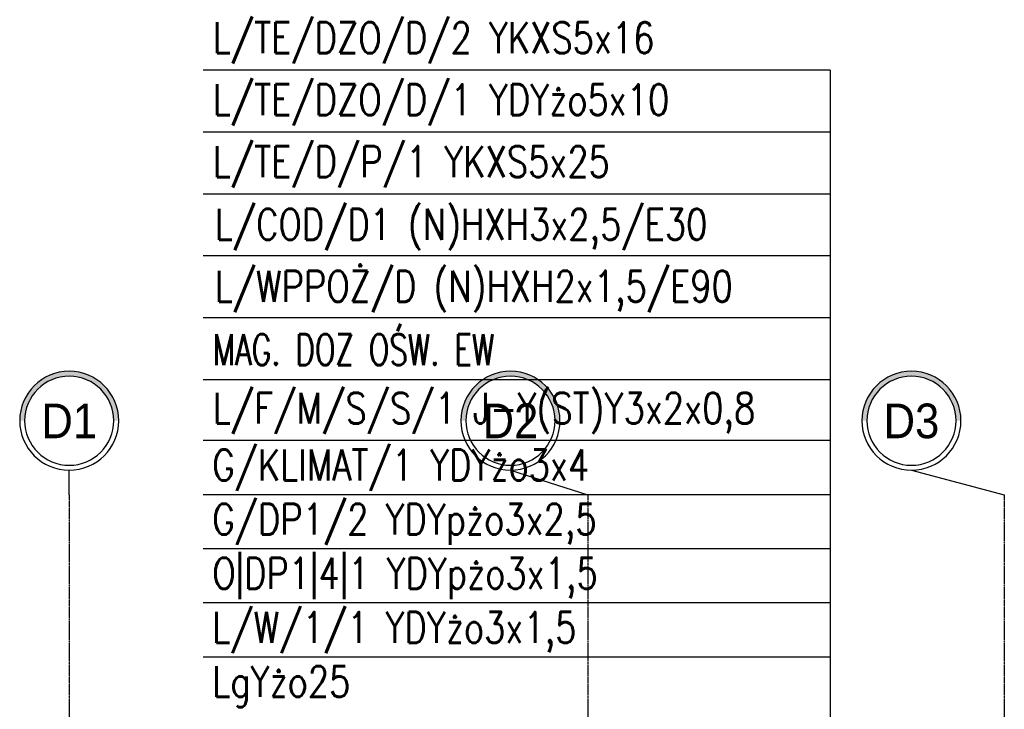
# Model space of a CAD drawing. Header units: inches. Extents: x 788 to 26783, y -4103 to 21.
# Tile 35 of 101: x 4057 to 4693, y -2599 to -2153. Entities that reach past the tile are written whole.
import ezdxf
from ezdxf.enums import TextEntityAlignment as Align

# ---------------------------------------------------------------- set-up
doc = ezdxf.new("R2010")
doc.units = ezdxf.units.IN
doc.header["$MEASUREMENT"] = 0
doc.linetypes.add('CENTER', pattern=[2, 1.25, -0.25, 0.25, -0.25])
for name, color, linetype in [('E35', 6, 'Continuous'), ('Os-osie glowne', 1, 'CENTER'), ('Os-osie-opis', 2, 'Continuous')]:
    doc.layers.add(name, color=color, linetype=linetype)
doc.styles.add('dwg_opis duży', font='ARIAL.TTF', dxfattribs={"width": 0.9})
doc.styles.add('ROMANS', font='romans', dxfattribs={"width": 0.85})

# ---------------------------------------------------------------- blocks, each defined once
blk = doc.blocks.new('_opis_osi_liczbowy')
blk.add_hatch(color=256).paths.add_polyline_path([(32, 32), (32, 28.8, -1), (32, -28.8), (32, -32, 1)])
for radius in [32, 28.8]:
    blk.add_circle((32, 0), radius)
at = {"style": 'dwg_opis duży', "width": 0.9}
blk.add_attdef('AXNAMEH', text='', height=22.4, rotation=90, dxfattribs=at).set_placement((32, 0), align=Align.MIDDLE_CENTER)

msp = doc.modelspace()

# ---------------------------------------------------------------- linework, layer by layer
at = {"layer": 'E35'}
for p, q in [((4580.52, -2185.36), (4175.54, -2185.36)), ((4580.52, -2185.36), (4580.52, -3149.44)), ((4580.52, -2225.41), (4175.54, -2225.41)), ((4580.52, -2265.46), (4175.54, -2265.46)), ((4580.52, -2305.51), (4175.54, -2305.51)), ((4580.52, -2345.56), (4175.54, -2345.56)), ((4580.52, -2385.61), (4175.54, -2385.61)), ((4580.52, -2385.61), (4175.54, -2385.61)), ((4558.86, -2424.86), (4175.54, -2424.86))]:
    msp.add_line(p, q, dxfattribs=at)
at = {"layer": 'E35', "linetype": 'Continuous'}
for p, q in [((4580.52, -2424.86), (4175.54, -2424.86)), ((4580.52, -2459.84), (4175.54, -2459.84)), ((4580.52, -2494.82), (4175.54, -2494.82)), ((4580.52, -2529.81), (4175.54, -2529.81)), ((4580.52, -2564.79), (4175.54, -2564.79))]:
    msp.add_line(p, q, dxfattribs=at)
at = {"layer": 'Os-osie glowne'}
for points in [[(4088.93, -2460.03), (4088.93, -4022.92)], [(4423.93, -2460.03), (4423.93, -4022.92)], [(4692.93, -2460.03), (4692.93, -4022.92)]]:
    msp.add_lwpolyline(points, dxfattribs=at)
at = {"layer": 'Os-osie-opis'}
for points in [[(4088.93, -2460.03), (4088.93, -2444.03)], [(4373.93, -2444.03), (4423.93, -2460.03)], [(4632.93, -2444.03), (4692.93, -2460.03)]]:
    msp.add_lwpolyline(points, dxfattribs=at)

# ---------------------------------------------------------------- block references
ref = msp.add_blockref('_opis_osi_liczbowy', (4088.93, -2444.03), dxfattribs=dict(at, xscale=-1, rotation=270))
ref.add_attrib('AXNAMEH', 'D1', dxfattribs={"layer": '0', "height": 22.4, "style": 'dwg_opis duży', "width": 0.9}).set_placement((4088.93, -2412.14), align=Align.MIDDLE_CENTER)
ref = msp.add_blockref('_opis_osi_liczbowy', (4373.93, -2444.03), dxfattribs=dict(at, xscale=-1, rotation=270))
ref.add_attrib('AXNAMEH', 'D2', dxfattribs={"layer": '0', "height": 22.4, "style": 'dwg_opis duży', "width": 0.9}).set_placement((4373.93, -2412.14), align=Align.MIDDLE_CENTER)
ref = msp.add_blockref('_opis_osi_liczbowy', (4632.93, -2444.03), dxfattribs=dict(at, xscale=-1, rotation=270))
ref.add_attrib('AXNAMEH', 'D3', dxfattribs={"layer": '0', "height": 22.4, "style": 'dwg_opis duży', "width": 0.9}).set_placement((4632.93, -2412.14), align=Align.MIDDLE_CENTER)

# ---------------------------------------------------------------- texts
at = {"layer": 'E35', "style": 'ROMANS'}
for s, width, p in [('L/TE/DZO/D/2 YKXS5x16', 0.8, (4181.66, -2174.41)), ('L/TE/DZO/D/1 YDYżo5x10', 0.8, (4181.66, -2214.46)), ('L/TE/D/P/1 YKXS5x25', 0.8, (4181.66, -2254.51)), ('L/COD/D1 (N)HXH3x2,5/E30', 0.8, (4182.95, -2295.06)), ('L/WPPOŻ/D (N)HXH2x1,5/E90', 0.8, (4182.95, -2335.1)), ('MAG. DOZ OŚW. EW', 0.7, (4181.66, -2376.08)), ('L/F/M/S/S/1 J-Y(ST)Y3x2x0,8', 0.8, (4181.66, -2413.91))]:
    msp.add_text(s, height=20, dxfattribs=dict(at, width=width)).set_placement(p)
at = {"layer": 'E35', "style": 'ROMANS', "width": 0.8}
for s, p in [('G/KLIMAT/1 YDYżo3x4', (4181.38, -2450.7)), ('G/DP1/2 YDYpżo3x2,5', (4181.38, -2485.68)), ('O|DP1|4|1 YDYpżo3x1,5', (4181.38, -2520.66)), ('L/W/1/1 YDYżo3x1,5', (4181.38, -2555.65)), ('LgYżo25', (4181.38, -2590.63))]:
    msp.add_text(s, height=20, rotation=360, dxfattribs=at).set_placement(p)

doc.saveas('drawing.dxf')
